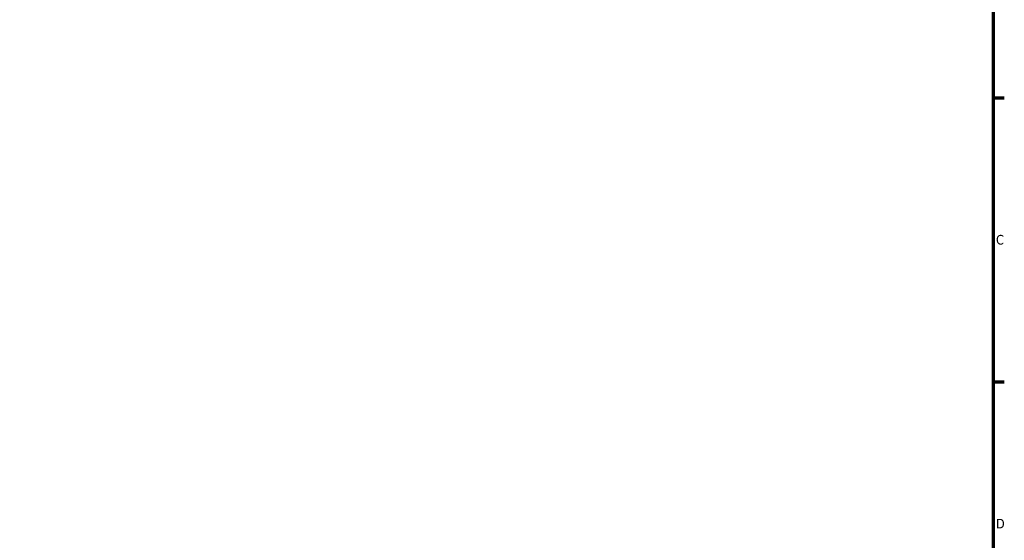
# Model space of a CAD drawing. Header units: millimetres. Extents: x 0 to 907, y 0 to 785.
# Tile 8 of 11: x 566 to 824, y 330 to 466. Entities that reach past the tile are written whole.
import ezdxf

# ---------------------------------------------------------------- set-up
doc = ezdxf.new("R2010")
doc.units = ezdxf.units.MM
doc.layers.add('Border (ISO)', color=7, linetype='Continuous', lineweight=70)
doc.styles.add('Note Text (ISO)', font='tahoma.ttf')

# ---------------------------------------------------------------- blocks, each defined once
blk = doc.blocks.new('Borders Default Border')
at = {"layer": 'Border (ISO)'}
for p, q in [((821, 445.5), (823.9, 445.5)), ((821, 371.25), (823.9, 371.25))]:
    blk.add_line(p, q, dxfattribs=at)
at = {"layer": 'Border (ISO)', "flags": 128}
blk.add_lwpolyline([(20, 20), (20, 574), (821, 574), (821, 20), (20, 20)], dxfattribs=at)
at = {"layer": 'Border (ISO)', "color": 232, "true_color": 0xca0064, "char_height": 2.5, "attachment_point": 7, "style": 'Note Text (ISO)'}
for s, insert in [('C', (821.73, 407.08)), ('D', (821.73, 332.88))]:
    blk.add_mtext(s, dxfattribs=dict(at, insert=insert))

msp = doc.modelspace()

# ---------------------------------------------------------------- block references
msp.add_blockref('Borders Default Border', (0, 0))

doc.saveas('drawing.dxf')
